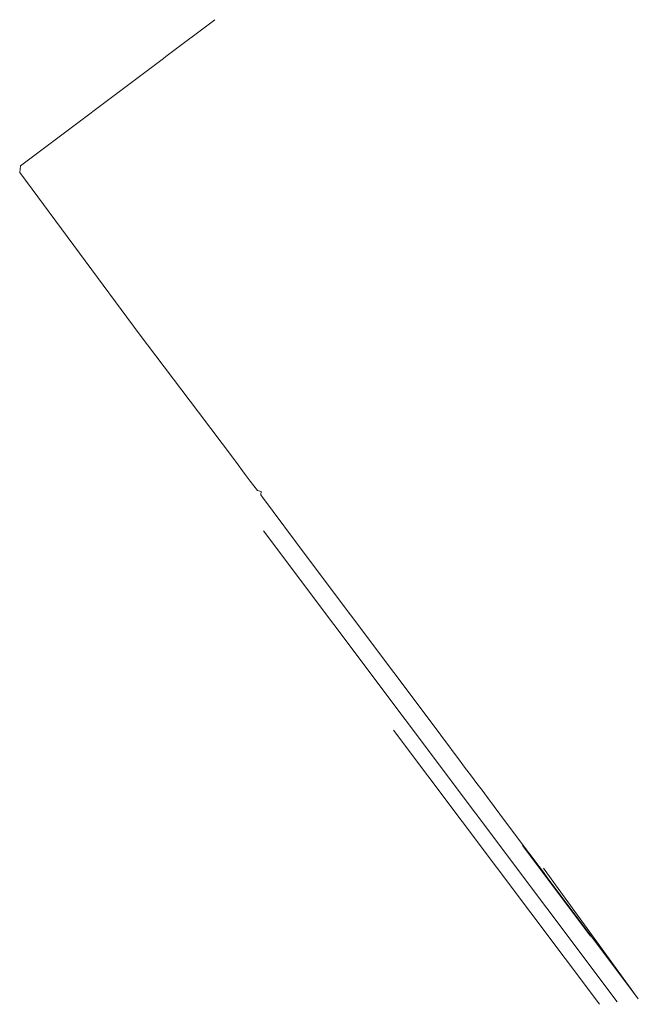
# Model space of a CAD drawing. Header units: metres. Extents: x 125971 to 135882, y 397879 to 402194.
# Tile 11 of 13: x 131819 to 131922, y 400399 to 400564. Entities that reach past the tile are written whole.
import ezdxf

# ---------------------------------------------------------------- set-up
doc = ezdxf.new("R2010")
doc.units = ezdxf.units.M
for name, color, linetype, lineweight, true_color in [('LG_Datatransport', 3, 'Continuous', 13, 0x00ff00), ('LG_Laag_Spanning_Enexis_Netbeheer_BV', 7, 'Continuous', 13, 0x960000), ('LG_Midden_Spanning_Enexis_Netbeheer_BV', 7, 'Continuous', 13, 0xd20000), ('LG_Riool_Vrij_Verval_Gemeente_Tilburg_Ruimtelijke_Uitvoering', 7, 'Continuous', 13, 0xca00a0), ('LG_unet-4_Brabant_Water', 5, 'Continuous', 13, 0x0000ff)]:
    doc.layers.add(name, color=color, linetype=linetype, lineweight=lineweight, true_color=true_color)

msp = doc.modelspace()

# ---------------------------------------------------------------- linework, layer by layer
at = {"layer": 'LG_Datatransport'}
msp.add_line((131902.89, 400425.53), (131914.27, 400410.36), dxfattribs=at)
at = {"layer": 'LG_Laag_Spanning_Enexis_Netbeheer_BV', "flags": 128}
msp.add_lwpolyline([(131922.25, 400399.87), (131908.39, 400418.97), (131906.67, 400421.34), (131906.38, 400421.72)], dxfattribs=at)
at = {"layer": 'LG_Midden_Spanning_Enexis_Netbeheer_BV', "flags": 128}
msp.add_lwpolyline([(131851.38, 400563.76), (131843.18, 400557.59), (131842.79, 400557.29), (131818.9, 400539.3), (131818.74, 400538.18), (131838.74, 400511.18), (131848.67, 400498.09), (131854.68, 400490.08), (131854.83, 400489.88), (131856.49, 400487.66), (131857.33, 400486.54), (131858.53, 400484.94), (131859.13, 400484.79), (131859.16, 400484.81), (131859.08, 400484.22), (131859.36, 400483.84), (131866.69, 400474.05), (131866.7, 400474.03), (131888.74, 400444.61), (131889.2, 400444), (131892.61, 400439.45), (131893.2, 400438.66), (131894.33, 400437.16), (131895.25, 400435.92), (131896.11, 400434.78), (131896.55, 400434.19), (131897, 400433.59), (131900.22, 400429.29), (131904.11, 400424.09), (131905.68, 400422), (131906.37, 400421.08), (131907.02, 400420.21), (131922.26, 400399.87)], dxfattribs=at)
at = {"layer": 'LG_Riool_Vrij_Verval_Gemeente_Tilburg_Ruimtelijke_Uitvoering'}
msp.add_line((131881.29, 400444.87), (131915.75, 400398.96), dxfattribs=at)
at = {"layer": 'LG_unet-4_Brabant_Water'}
msp.add_line((131859.55, 400478.21), (131918.72, 400399.38), dxfattribs=at)

doc.saveas('drawing.dxf')
